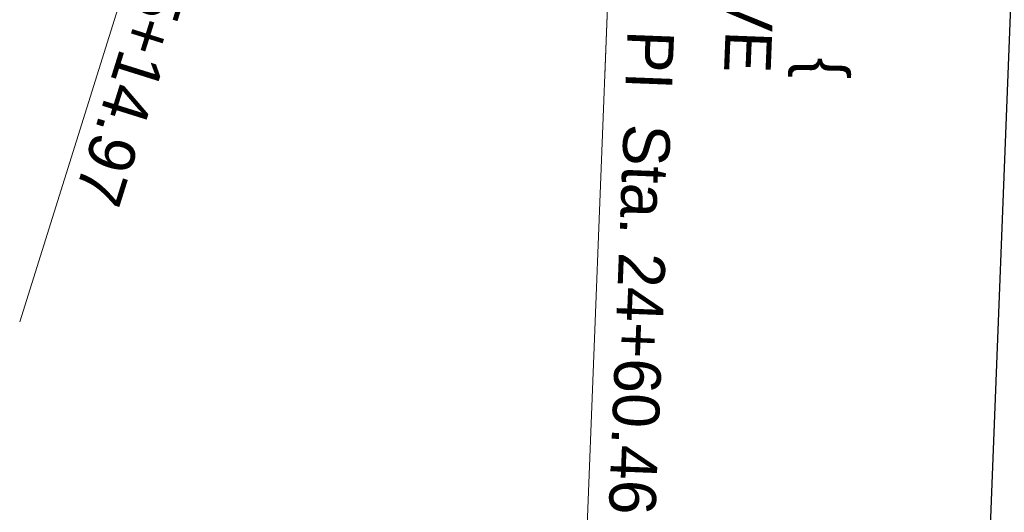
# Model space of a CAD drawing. Extents: x 2399984 to 2508823, y 556481 to 592637.
# Tile 62 of 158: x 2445932 to 2446080, y 557851 to 557925. Entities that reach past the tile are written whole.
import ezdxf
from ezdxf.enums import TextEntityAlignment as Align

# ---------------------------------------------------------------- set-up
doc = ezdxf.new("R2010")
doc.units = 0
doc.header["$MEASUREMENT"] = 0
doc.linetypes.add('cl20', pattern=[100, 5, -5, 80, -5, 5])
doc.linetypes.add('cl50', pattern=[100, 7.5, -7.5, 70, -7.5, 7.5])
for name, color, linetype, lineweight in [('DT_X_Triangles', 91, 'Continuous', 0), ('DV_X_Text', 7, 'Continuous', 0), ('GE_P_CL_20', 7, 'cl20', 13), ('GE_P_CL_50', 7, 'cl50', 13), ('PV_P_Text', 7, 'Continuous', 13)]:
    doc.layers.add(name, color=color, linetype=linetype, lineweight=lineweight)
doc.layers.add('SC_Scratch1', color=7, linetype='Continuous', lineweight=0, plot=False)
doc.styles.add('Slanted-Normal LS 0.50', font='font31.shx', dxfattribs={"height": 0.14})
doc.styles.add('Style-font31', font='font31.shx')

msp = doc.modelspace()

# ---------------------------------------------------------------- linework, layer by layer
at = {"layer": 'GE_P_CL_20', "linetype": 'Continuous'}
msp.add_line((2446022.82, 557984.77), (2446020.15, 557916.22), dxfattribs=at)
at = {"layer": 'GE_P_CL_50', "linetype": 'Continuous'}
for p, q in [((2445970.09, 557999.68), (2445932.37, 557879.27)), ((2446022.76, 557983.27), (2446016.08, 557811.9))]:
    msp.add_line(p, q, dxfattribs=at)
at = {"layer": 'SC_Scratch1', "color": 4, "lineweight": 30}
msp.add_line((2446076.38, 557806.75), (2446097.2, 558340.62), dxfattribs=at)

# ---------------------------------------------------------------- texts
at = {"layer": 'DV_X_Text', "style": 'Slanted-Normal LS 0.50'}
msp.add_text('}', height=7, rotation=88.7805, dxfattribs=at).set_placement((2446051.53, 557917.34), align=Align.MIDDLE_CENTER)
at = {"layer": 'GE_P_CL_50', "linetype": 'Continuous', "style": 'Style-font31'}
for s, rotation, p in [('PI  Sta. 25+14.97', 252.6065, (2445962.2, 557967.41)), ('PI  Sta. 24+60.46', 267.7664, (2446023.58, 557923.06))]:
    msp.add_text(s, height=7, rotation=rotation, dxfattribs=at).set_placement(p)
at = {"layer": 'PV_P_Text', "insert": (2446056.64, 557944.65), "char_height": 7, "attachment_point": 1, "rotation": 267.7664, "line_spacing_factor": 0.9, "style": 'Slanted-Normal LS 0.50'}
msp.add_mtext('|\\PDRIVE\\P+53', dxfattribs=at)

# ---------------------------------------------------------------- meshes
at = {"layer": 'DT_X_Triangles'}
mesh = msp.add_polyface(dxfattribs=at)
corners = [(2446042.47, 557992.64), (2446105.49, 557998.33), (2446095.67, 557988), (2446085.29, 557969.37), (2446080.38, 557965.77), (2446076.35, 557964.23), (2446060.88, 557943.15), (2446063.7, 557946.64), (2446080.22, 557930.77), (2446070.04, 557955.35), (2446067.39, 557950.45), (2446084.28, 557941.92), (2446072.94, 557959.77), (2446086.66, 557946.4), (2446074.51, 557961.57), (2446088.91, 557950.48), (2446095.16, 557945.31), (2446096.99, 557948.01), (2446098.8, 557950.14), (2446109.06, 557917.54), (2446101.52, 557908.91), (2446099.64, 557951.71), (2446115.61, 557925.5), (2446095.73, 557979.23), (2446101.72, 557954.18), (2446117.67, 557927.64), (2446122.82, 557978.43), (2446118.57, 557971.18), (2446112.6, 557965.93), (2446119.61, 557929.58), (2446121.58, 557930.95), (2446124.04, 557934.82)]
mesh.append_faces([[corners[k] for k in face] for face in [(0, 1, 2), (0, 2, 3), (0, 3, 4), (0, 4, 5), (6, 7, 8), (7, 9, 10), (7, 10, 11), (7, 11, 8), (10, 9, 11), (9, 12, 13), (9, 13, 11), (12, 14, 15), (12, 15, 16), (12, 16, 13), (14, 5, 17), (14, 17, 15), (5, 4, 18), (5, 18, 17), (8, 11, 19), (8, 19, 20), (4, 3, 21), (4, 21, 18), (11, 13, 16), (11, 16, 22), (11, 22, 19), (3, 2, 23), (3, 23, 24), (3, 24, 21), (15, 17, 16), (16, 17, 25), (16, 25, 22), (2, 1, 26), (2, 26, 27), (2, 27, 23), (23, 27, 28), (23, 28, 24), (17, 18, 29), (17, 29, 25), (18, 21, 30), (18, 30, 29), (21, 24, 31), (24, 28, 31)]])

doc.saveas('drawing.dxf')
